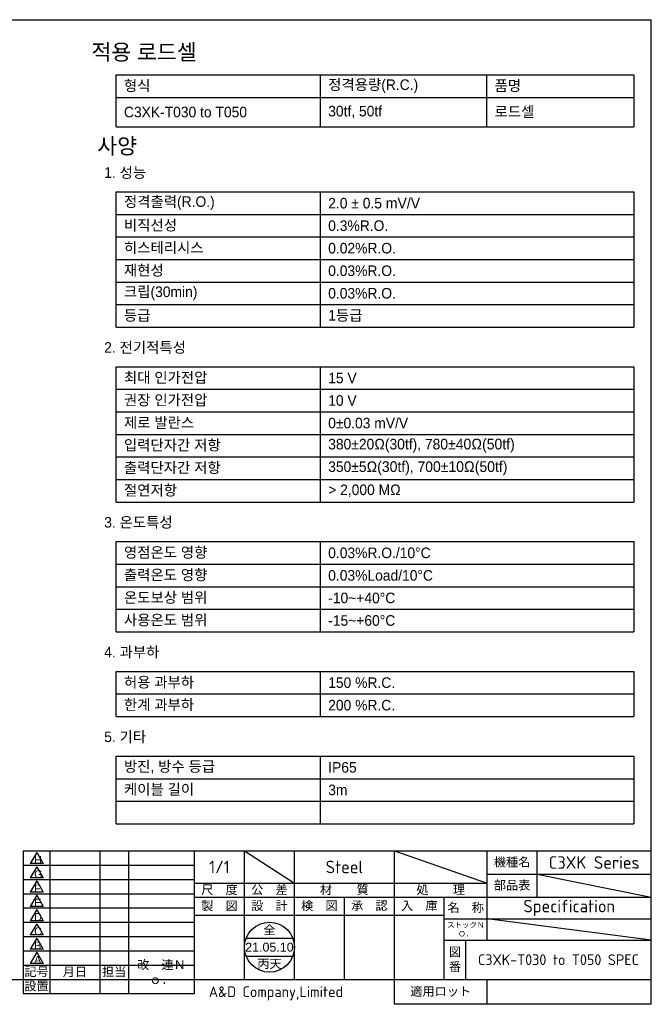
# Model space of a CAD drawing. Header units: millimetres. Extents: x 29 to 671, y 17 to 477.
# Tile 2 of 2: x 376 to 671, y 17 to 477. Entities that reach past the tile are written whole.
import ezdxf
from ezdxf.enums import TextEntityAlignment as Align

# ---------------------------------------------------------------- set-up
doc = ezdxf.new("R2010")
doc.units = ezdxf.units.MM
doc.header["$LTSCALE"] = 1.666667
for name, color, linetype in [('A4', 7, 'Continuous'), ('Default', 7, 'Continuous'), ('entry', 7, 'Continuous')]:
    doc.layers.add(name, color=color, linetype=linetype)
doc.styles.add('SEACAD_Solid_Edge_ANSI', font='seans.ttf')

# ---------------------------------------------------------------- blocks, each defined once
blk = doc.blocks.new('SEANNOT_GROUP12')
at = {"layer": 'entry', "color": 7, "linetype": 'Continuous'}
blk.add_line((383.86, 41.8), (380.83, 36.56), dxfattribs=at)
blk.add_lwpolyline([(383.86, 41.8), (386.88, 36.56), (380.83, 36.56)], dxfattribs=at)
at = {"layer": 'entry', "color": 7, "linetype": 'Continuous', "style": 'SEACAD_Solid_Edge_ANSI'}
blk.add_text('A', height=3.67, dxfattribs=at).set_placement((382.66, 40.14), align=Align.TOP_LEFT)
blk = doc.blocks.new('SEANNOT_GROUP13')
at = {"layer": 'entry', "color": 7, "linetype": 'Continuous'}
blk.add_line((383.86, 48.47), (380.83, 43.23), dxfattribs=at)
blk.add_lwpolyline([(383.86, 48.47), (386.88, 43.23), (380.83, 43.23)], dxfattribs=at)
at = {"layer": 'entry', "color": 7, "linetype": 'Continuous', "style": 'SEACAD_Solid_Edge_ANSI'}
blk.add_text('B', height=3.67, dxfattribs=at).set_placement((382.66, 46.81), align=Align.TOP_LEFT)
blk = doc.blocks.new('SEANNOT_GROUP14')
at = {"layer": 'entry', "color": 7, "linetype": 'Continuous'}
blk.add_line((383.86, 55.13), (380.83, 49.89), dxfattribs=at)
blk.add_lwpolyline([(383.86, 55.13), (386.88, 49.89), (380.83, 49.89)], dxfattribs=at)
at = {"layer": 'entry', "color": 7, "linetype": 'Continuous', "style": 'SEACAD_Solid_Edge_ANSI'}
blk.add_text('C', height=3.67, dxfattribs=at).set_placement((382.66, 53.47), align=Align.TOP_LEFT)
blk = doc.blocks.new('SEANNOT_GROUP15')
at = {"layer": 'entry', "color": 7, "linetype": 'Continuous'}
blk.add_line((383.86, 61.8), (380.83, 56.56), dxfattribs=at)
blk.add_lwpolyline([(383.86, 61.8), (386.88, 56.56), (380.83, 56.56)], dxfattribs=at)
at = {"layer": 'entry', "color": 7, "linetype": 'Continuous', "style": 'SEACAD_Solid_Edge_ANSI'}
blk.add_text('D', height=3.67, dxfattribs=at).set_placement((382.66, 60.14), align=Align.TOP_LEFT)
blk = doc.blocks.new('SEANNOT_GROUP16')
at = {"layer": 'entry', "color": 7, "linetype": 'Continuous'}
blk.add_line((383.86, 68.47), (380.83, 63.23), dxfattribs=at)
blk.add_lwpolyline([(383.86, 68.47), (386.88, 63.23), (380.83, 63.23)], dxfattribs=at)
at = {"layer": 'entry', "color": 7, "linetype": 'Continuous', "style": 'SEACAD_Solid_Edge_ANSI'}
blk.add_text('E', height=3.67, dxfattribs=at).set_placement((382.66, 66.81), align=Align.TOP_LEFT)
blk = doc.blocks.new('SEANNOT_GROUP17')
at = {"layer": 'entry', "color": 7, "linetype": 'Continuous'}
blk.add_line((383.86, 75.13), (380.83, 69.89), dxfattribs=at)
blk.add_lwpolyline([(383.86, 75.13), (386.88, 69.89), (380.83, 69.89)], dxfattribs=at)
at = {"layer": 'entry', "color": 7, "linetype": 'Continuous', "style": 'SEACAD_Solid_Edge_ANSI'}
blk.add_text('F', height=3.67, dxfattribs=at).set_placement((382.66, 73.47), align=Align.TOP_LEFT)
blk = doc.blocks.new('SEANNOT_GROUP18')
at = {"layer": 'entry', "color": 7, "linetype": 'Continuous'}
blk.add_line((383.86, 81.8), (380.83, 76.56), dxfattribs=at)
blk.add_lwpolyline([(383.86, 81.8), (386.88, 76.56), (380.83, 76.56)], dxfattribs=at)
at = {"layer": 'entry', "color": 7, "linetype": 'Continuous', "style": 'SEACAD_Solid_Edge_ANSI'}
blk.add_text('G', height=3.67, dxfattribs=at).set_placement((382.66, 80.14), align=Align.TOP_LEFT)
blk = doc.blocks.new('SEANNOT_GROUP19')
at = {"layer": 'entry', "color": 7, "linetype": 'Continuous'}
blk.add_line((383.86, 88.47), (380.83, 83.23), dxfattribs=at)
blk.add_lwpolyline([(383.86, 88.47), (386.88, 83.23), (380.83, 83.23)], dxfattribs=at)
at = {"layer": 'entry', "color": 7, "linetype": 'Continuous', "style": 'SEACAD_Solid_Edge_ANSI'}
blk.add_text('H', height=3.67, dxfattribs=at).set_placement((382.66, 86.81), align=Align.TOP_LEFT)

msp = doc.modelspace()

# ---------------------------------------------------------------- linework, layer by layer
at = {"color": 7, "linetype": 'Continuous'}
for p, q in [((420.9709071, 427.49008817), (420.9709071, 451.67876963)), ((420.9709071, 451.67876963), (662.67494214, 451.67876963)), ((516.3592071, 427.49008817), (516.3592071, 451.67876963)), ((594.03678724, 427.49008817), (594.03678724, 451.67876963)), ((662.67494214, 451.67876963), (662.67494214, 427.49008817)), ((420.9709071, 441.14816428), (662.67494214, 441.14816428)), ((420.9709071, 427.49008817), (662.67494214, 427.49008817)), ((420.9709071, 333.8544829), (420.9709071, 397.03811502)), ((420.9709071, 397.03811502), (662.67494214, 397.03811502)), ((516.3592071, 333.8544829), (516.3592071, 397.03811502)), ((662.67494214, 397.03811502), (662.67494214, 333.8544829)), ((420.9709071, 386.50750966), (662.67494214, 386.50750966)), ((420.9709071, 375.97690431), (662.67494214, 375.97690431)), ((420.9709071, 365.44629896), (662.67494214, 365.44629896)), ((420.9709071, 354.91569361), (662.67494214, 354.91569361)), ((420.9709071, 344.38508825), (662.67494214, 344.38508825)), ((420.9709071, 333.8544829), (662.67494214, 333.8544829)), ((420.9709071, 252.15795992), (420.9709071, 315.34159203)), ((420.9709071, 315.34159203), (662.67494214, 315.34159203)), ((516.3592071, 252.15795992), (516.3592071, 315.34159203)), ((662.67494214, 315.34159203), (662.67494214, 252.15795992)), ((420.9709071, 304.81098668), (662.67494214, 304.81098668)), ((420.9709071, 294.28038133), (662.67494214, 294.28038133)), ((420.9709071, 283.74977597), (662.67494214, 283.74977597)), ((420.9709071, 273.21917062), (662.67494214, 273.21917062)), ((420.9709071, 262.68856527), (662.67494214, 262.68856527)), ((420.9709071, 252.15795992), (662.67494214, 252.15795992)), ((420.9709071, 191.52264763), (420.9709071, 233.64506904)), ((420.9709071, 233.64506904), (662.67494214, 233.64506904)), ((516.3592071, 191.52264763), (516.3592071, 233.64506904)), ((662.67494214, 233.64506904), (662.67494214, 191.52264763)), ((420.9709071, 223.11446369), (662.67494214, 223.11446369)), ((420.9709071, 212.58385834), (662.67494214, 212.58385834)), ((420.9709071, 202.05325299), (662.67494214, 202.05325299)), ((420.9709071, 191.52264763), (662.67494214, 191.52264763)), ((420.9709071, 151.94854606), (420.9709071, 173.00975676)), ((420.9709071, 173.00975676), (662.67494214, 173.00975676)), ((516.3592071, 151.94854606), (516.3592071, 173.00975676)), ((662.67494214, 173.00975676), (662.67494214, 151.94854606)), ((420.9709071, 162.47915141), (662.67494214, 162.47915141)), ((420.9709071, 151.94854606), (662.67494214, 151.94854606)), ((420.9709071, 101.84383913), (420.9709071, 133.43565519)), ((420.9709071, 133.43565519), (662.67494214, 133.43565519)), ((516.3592071, 101.84383913), (516.3592071, 133.43565519)), ((662.67494214, 133.43565519), (662.67494214, 101.84383913)), ((420.9709071, 122.90504984), (662.67494214, 122.90504984)), ((420.9709071, 112.37444448), (662.67494214, 112.37444448)), ((420.9709071, 101.84383913), (662.67494214, 101.84383913)), ((481.60275464, 48.33333295), (503.39724936, 48.33333295))]:
    msp.add_line(p, q, dxfattribs=at)
msp.add_circle((492.500002, 44.16666628), 11.66666667, dxfattribs=at)
at = {"layer": 'A4', "color": 7, "linetype": 'Continuous'}
for p, q in [((29.16666867, 477.49999961), (670.83333533, 477.49999961)), ((670.83333533, 17.49999961), (670.83333533, 477.49999961)), ((377.500002, 89.16666628), (670.83333533, 89.16666628)), ((377.500002, 89.16666628), (377.500002, 22.49999961)), ((390.000002, 89.16666628), (390.000002, 22.49999961)), ((413.33333533, 89.16666628), (413.33333533, 22.49999961)), ((426.66666867, 89.16666628), (426.66666867, 22.49999961)), ((457.500002, 22.49999961), (457.500002, 89.16666628)), ((480.83333533, 29.16666628), (480.83333533, 89.16666628)), ((504.16666867, 29.16666628), (504.16666867, 89.16666628)), ((550.83333533, 17.49999961), (550.83333533, 89.16666628)), ((594.16666867, 47.49999961), (594.16666867, 89.16666628)), ((617.500002, 67.49999961), (617.500002, 89.16666628)), ((377.500002, 82.49999961), (457.500002, 82.49999961)), ((594.16666867, 78.33333295), (670.83333533, 78.33333295)), ((377.500002, 75.83333295), (457.500002, 75.83333295)), ((457.500002, 74.16666628), (594.16666867, 74.16666628)), ((377.500002, 69.16666628), (457.500002, 69.16666628)), ((457.500002, 67.49999961), (594.16666867, 67.49999961)), ((527.500002, 29.16666628), (527.500002, 67.49999961)), ((574.16666867, 29.16666628), (574.16666867, 67.49999961)), ((594.16666867, 67.49999961), (670.83333533, 67.49999961)), ((377.500002, 62.49999961), (457.500002, 62.49999961)), ((377.500002, 55.83333295), (457.500002, 55.83333295)), ((457.500002, 59.16666628), (574.16666867, 59.16666628)), ((574.16666867, 57.49999961), (670.83333533, 57.49999961)), ((377.500002, 49.16666628), (457.500002, 49.16666628)), ((574.16666867, 47.49999961), (670.83333533, 47.49999961)), ((584.16666867, 29.16666628), (584.16666867, 47.49999961)), ((377.500002, 42.49999961), (457.500002, 42.49999961)), ((377.500002, 35.83333295), (457.500002, 35.83333295)), ((29.16666867, 29.16666628), (670.83333533, 29.16666628)), ((377.500002, 29.16666628), (670.83333533, 29.16666628)), ((594.16666867, 17.49999961), (594.16666867, 29.16666628)), ((377.500002, 22.49999961), (457.500002, 22.49999961)), ((670.83333533, 17.49999961), (550.83333533, 17.49999961))]:
    msp.add_line(p, q, dxfattribs=at)
at = {"layer": 'Default', "color": 7, "linetype": 'Continuous'}
for p, q in [((480.83333533, 89.16666628), (504.16666867, 74.16666628)), ((550.83333533, 89.16666628), (594.16666867, 74.16666628)), ((617.500002, 78.33333295), (670.8257786, 67.48345252)), ((670.83333533, 47.49999961), (594.16666867, 57.49999961)), ((481.60275464, 39.99999961), (503.39724936, 39.99999961))]:
    msp.add_line(p, q, dxfattribs=at)

# ---------------------------------------------------------------- block references
at = {"layer": 'entry'}
for name in ['SEANNOT_GROUP19', 'SEANNOT_GROUP18', 'SEANNOT_GROUP17', 'SEANNOT_GROUP16', 'SEANNOT_GROUP15', 'SEANNOT_GROUP14', 'SEANNOT_GROUP13', 'SEANNOT_GROUP12']:
    msp.add_blockref(name, (0, 0), dxfattribs=at)

# ---------------------------------------------------------------- texts
for s, insert, char_height, width, attachment_point in [('{\\fGulim|b0||i0||c0|p34;\\C7;\\H7.4088;\\W1.;적용 로드셀}', (409.38452116, 466.06396477), 7.4088, 211.6797907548, 1), ('{\\fGulim|b0||i0||c0|p34;\\C7;\\H4.9392;\\W1.;  형식}', (420.9709071, 446.41346696), 4.9392, 95.3883, 4), ('{\\fGulim|b0||i0||c0|p34;\\C7;\\H4.9392;\\W1.;  정격용량(R.C.)}', (516.3592071, 446.41346696), 4.9392, 77.6775801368, 4), ('{\\fGulim|b0||i0||c0|p34;\\C7;\\H4.9392;\\W1.;  품명}', (594.03678724, 446.41346696), 4.9392, 68.6381549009, 4), ('{\\fGulim|b0||i0||c0|p34;\\C7;\\H4.9392;\\W1.;  30tf, 50tf}', (516.3592071, 434.31912622), 4.9392, 77.6775801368, 4), ('{\\fGulim|b0||i0||c0|p34;\\C7;\\H4.9392;\\W1.;  로드셀}', (594.03678724, 434.31912622), 4.9392, 68.6381549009, 4), ('{\\fGulim|b0||i0||c0|p34;\\C7;\\H4.9392;\\W1.;  C3XK-T030 to T050}', (420.9709071, 434.31912622), 4.9392, 95.3883, 4), ('{\\fGulim|b0||i0||c0|p34;\\C7;\\H7.4088;\\W1.;사양}', (412.10972225, 422.20664239), 7.4088, 211.6797907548, 1), ('{\\fGulim|b0||i0||c0|p34;\\C7;\\H4.9392;\\W1.;1. 성능}', (415.34453548, 408.55469723), 4.9392, 141.1198660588, 1), ('{\\fGulim|b0||i0||c0|p34;\\C7;\\H4.9392;\\W1.;  정격출력(R.O.)}', (420.9709071, 391.77281234), 4.9392, 95.3883, 4), ('{\\fGulim|b0||i0||c0|p34;\\C7;\\H4.9392;\\W1.;  2.0 ± 0.5}{\\fGulim|b0||i0||c0|p34;\\C7;\\H4.997685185;\\W1.;\\T1.; mV/V}', (516.3592071, 391.77281234), 4.99768518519, 146.3157350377, 4), ('{\\fGulim|b0||i0||c0|p34;\\C7;\\H4.9392;\\W1.;  비직선성}', (420.9709071, 381.24220699), 4.9392, 95.3883, 4), ('{\\fGulim|b0||i0||c0|p34;\\C7;\\H4.9392;\\W1.;  0.3%R.O.}', (516.3592071, 381.24220699), 4.9392, 146.3157350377, 4), ('{\\fGulim|b0||i0||c0|p34;\\C7;\\H4.9392;\\W1.;  히스테리시스}', (420.9709071, 370.71160164), 4.9392, 95.3883, 4), ('{\\fGulim|b0||i0||c0|p34;\\C7;\\H4.9392;\\W1.;  0.02%R.O.}', (516.3592071, 370.71160164), 4.9392, 146.3157350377, 4), ('{\\fGulim|b0||i0||c0|p34;\\C7;\\H4.9392;\\W1.;  재현성}', (420.9709071, 360.18099628), 4.9392, 95.3883, 4), ('{\\fGulim|b0||i0||c0|p34;\\C7;\\H4.9392;\\W1.;  0.03%R.O.}', (516.3592071, 360.18099628), 4.9392, 146.3157350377, 4), ('{\\fGulim|b0||i0||c0|p34;\\C7;\\H4.9392;\\W1.;  크립(30min)}', (420.9709071, 349.65039093), 4.9392, 95.3883, 4), ('{\\fGulim|b0||i0||c0|p34;\\C7;\\H4.9392;\\W1.;  0.03%R.O.}', (516.3592071, 349.65039093), 4.9392, 146.3157350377, 4), ('{\\fGulim|b0||i0||c0|p34;\\C7;\\H4.9392;\\W1.;  등급}', (420.9709071, 339.11978558), 4.9392, 95.3883, 4), ('{\\fGulim|b0||i0||c0|p34;\\C7;\\H4.9392;\\W1.;  1등급}', (516.3592071, 339.11978558), 4.9392, 146.3157350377, 4), ('{\\fGulim|b0||i0||c0|p34;\\C7;\\H4.9392;\\W1.;2. 전기적특성}', (415.34453548, 326.85817424), 4.9392, 141.1198660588, 1), ('{\\fGulim|b0||i0||c0|p34;\\C7;\\H4.9392;\\W1.;  최대 인가전압}', (420.9709071, 310.07628935), 4.9392, 95.3883, 4), ('{\\fGulim|b0||i0||c0|p34;\\C7;\\H4.9392;\\W1.;  15 V}', (516.3592071, 310.07628935), 4.9392, 146.3157350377, 4), ('{\\fGulim|b0||i0||c0|p34;\\C7;\\H4.9392;\\W1.;  권장 인가전압}', (420.9709071, 299.545684), 4.9392, 95.3883, 4), ('{\\fGulim|b0||i0||c0|p34;\\C7;\\H4.9392;\\W1.;  10 V}', (516.3592071, 299.545684), 4.9392, 146.3157350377, 4), ('{\\fGulim|b0||i0||c0|p34;\\C7;\\H4.9392;\\W1.;  제로 발란스}', (420.9709071, 289.01507865), 4.9392, 95.3883, 4), ('{\\fGulim|b0||i0||c0|p34;\\C7;\\H4.9392;\\W1.;  0±0.03 mV/V}', (516.3592071, 289.01507865), 4.9392, 146.3157350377, 4), ('{\\fGulim|b0||i0||c0|p34;\\C7;\\H4.9392;\\W1.;  입력단자간 저항}', (420.9709071, 278.4844733), 4.9392, 95.3883, 4), ('{\\fGulim|b0||i0||c0|p34;\\C7;\\H4.9392;\\W1.;  380±20Ω(30tf), 78}{\\fGulim|b0||i0||c0|p34;\\C7;\\H4.997685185;\\W1.;\\T1.;0±40Ω(50tf)}', (516.3592071, 278.4844733), 4.99768518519, 146.3157350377, 4), ('{\\fGulim|b0||i0||c0|p34;\\C7;\\H4.9392;\\W1.;  출력단자간 저항}', (420.9709071, 267.95386794), 4.9392, 95.3883, 4), ('{\\fGulim|b0||i0||c0|p34;\\C7;\\H4.9392;\\W1.;  350±5Ω}{\\fGulim|b0||i0||c0|p34;\\C7;\\H4.997685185;\\W1.;\\T1.;(30tf)}{\\fGulim|b0||i0||c0|p34;\\C7;\\H4.9392;\\W1.;, 70}{\\fGulim|b0||i0||c0|p34;\\C7;\\H4.997685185;\\W1.;\\T1.;0±10Ω(50tf)}', (516.3592071, 267.95386794), 4.99768518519, 146.3157350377, 4), ('{\\fGulim|b0||i0||c0|p34;\\C7;\\H4.9392;\\W1.;  절연저항}', (420.9709071, 257.42326259), 4.9392, 95.3883, 4), ('{\\fGulim|b0||i0||c0|p34;\\C7;\\H4.9392;\\W1.;  > 2,000 MΩ}', (516.3592071, 257.42326259), 4.9392, 146.3157350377, 4), ('{\\fGulim|b0||i0||c0|p34;\\C7;\\H4.9392;\\W1.;3. 온도특성}', (415.34453548, 245.16165126), 4.9392, 141.1198660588, 1), ('{\\fGulim|b0||i0||c0|p34;\\C7;\\H4.9392;\\W1.;  영점온도 영향}', (420.9709071, 228.37976637), 4.9392, 95.3883, 4), ('{\\fGulim|b0||i0||c0|p34;\\C7;\\H4.9392;\\W1.;  0.03%R.O./10°C}', (516.3592071, 228.37976637), 4.9392, 146.3157350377, 4), ('{\\fGulim|b0||i0||c0|p34;\\C7;\\H4.9392;\\W1.;  출력온도 영향}', (420.9709071, 217.84916102), 4.9392, 95.3883, 4), ('{\\fGulim|b0||i0||c0|p34;\\C7;\\H4.9392;\\W1.;  0.03%Load/10°C}', (516.3592071, 217.84916102), 4.9392, 146.3157350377, 4), ('{\\fGulim|b0||i0||c0|p34;\\C7;\\H4.9392;\\W1.;  온도보상 범위}', (420.9709071, 207.31855566), 4.9392, 95.3883, 4), ('{\\fGulim|b0||i0||c0|p34;\\C7;\\H4.9392;\\W1.;  -10~+40°C}', (516.3592071, 207.31855566), 4.9392, 146.3157350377, 4), ('{\\fGulim|b0||i0||c0|p34;\\C7;\\H4.9392;\\W1.;  사용온도 범위}', (420.9709071, 196.78795031), 4.9392, 95.3883, 4), ('{\\fGulim|b0||i0||c0|p34;\\C7;\\H4.9392;\\W1.;  -15~+60°C}', (516.3592071, 196.78795031), 4.9392, 146.3157350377, 4), ('{\\fGulim|b0||i0||c0|p34;\\C7;\\H4.9392;\\W1.;4. 과부하}', (415.34453548, 184.52633898), 4.9392, 141.1198660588, 1), ('{\\fGulim|b0||i0||c0|p34;\\C7;\\H4.9392;\\W1.;  허용 과부하}', (420.9709071, 167.74445409), 4.9392, 95.3883, 4), ('{\\fGulim|b0||i0||c0|p34;\\C7;\\H4.9392;\\W1.;  150 %R.C.}', (516.3592071, 167.74445409), 4.9392, 146.3157350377, 4), ('{\\fGulim|b0||i0||c0|p34;\\C7;\\H4.9392;\\W1.;  한계 과부하}', (420.9709071, 157.21384874), 4.9392, 95.3883, 4), ('{\\fGulim|b0||i0||c0|p34;\\C7;\\H4.9392;\\W1.;  200 %R.C.}', (516.3592071, 157.21384874), 4.9392, 146.3157350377, 4), ('{\\fGulim|b0||i0||c0|p34;\\C7;\\H4.9392;\\W1.;5. 기타}', (415.34453548, 144.9522374), 4.9392, 141.1198660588, 1), ('{\\fGulim|b0||i0||c0|p34;\\C7;\\H4.9392;\\W1.;  방진, 방수 등급}', (420.9709071, 128.17035251), 4.9392, 95.3883, 4), ('{\\fGulim|b0||i0||c0|p34;\\C7;\\H4.9392;\\W1.;  IP65}', (516.3592071, 128.17035251), 4.9392, 146.3157350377, 4), ('{\\fGulim|b0||i0||c0|p34;\\C7;\\H4.9392;\\W1.;  케이블 길이}', (420.9709071, 117.63974716), 4.9392, 95.3883, 4), ('{\\fGulim|b0||i0||c0|p34;\\C7;\\H4.9392;\\W1.;  3m}', (516.3592071, 117.63974716), 4.9392, 146.3157350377, 4), ('{\\fArial|b0||i0||c0|p34;\\C7;\\H4.166666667;\\W1.;全}', (492.500002, 52.08304519), 4.1666666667, 23.3333333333, 5), ('{\\fArial|b0||i0||c0|p34;\\C7;\\H4.166666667;\\W1.;21.05.10}', (492.500002, 44.16666628), 4.1666666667, 23.3333333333, 5), ('{\\fArial|b0||i0||c0|p34;\\C7;\\H4.166666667;\\W1.;丙天}', (492.500002, 36.2517556), 4.1666666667, 23.3333333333, 5)]:
    msp.add_mtext(s, dxfattribs=dict(insert=insert, char_height=char_height, width=width, attachment_point=attachment_point))
at = {"layer": 'A4', "char_height": 4.1666666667}
for s, insert, width, attachment_point in [('{\\fSolid Edge ANSI|b0||i0||c0|p34;\\C7;\\H4.166666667;\\W1.;機種名}', (605.83333533, 83.74999961), 23.3333333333, 5), ('{\\fSolid Edge ANSI|b0||i0||c0|p34;\\C7;\\H4.166666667;\\W1.;部品表}', (605.83333533, 72.91666628), 23.3333333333, 5), ('{\\fSolid Edge ANSI|b0||i0||c0|p34;\\C7;\\H4.166666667;\\W1.;尺\u3000度}', (469.16666867, 70.83333295), 23.3333333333, 5), ('{\\fSolid Edge ANSI|b0||i0||c0|p34;\\C7;\\H4.166666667;\\W1.;公\u3000差}', (492.500002, 70.83333295), 23.3333333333, 5), ('{\\fSolid Edge ANSI|b0||i0||c0|p34;\\C7;\\H4.166666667;\\W1.;材\u3000\u3000質}', (527.500002, 70.83333295), 46.6666666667, 5), ('{\\fSolid Edge ANSI|b0||i0||c0|p34;\\C7;\\H4.166666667;\\W1.;処\u3000\u3000理}', (572.500002, 70.83333295), 43.3333333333, 5), ('{\\fSolid Edge ANSI|b0||i0||c0|p34;\\C7;\\H4.166666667;\\W1.;\u3000}', (460.1809559, 64.92254503), 17.672518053, 1), ('{\\fSolid Edge ANSI|b0||i0||c0|p34;\\C7;\\H4.166666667;\\W1.;製\u3000図}', (469.16666867, 63.33333295), 23.3333333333, 5), ('{\\fSolid Edge ANSI|b0||i0||c0|p34;\\C7;\\H4.166666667;\\W1.;設\u3000計}', (492.500002, 63.33333295), 23.3333333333, 5), ('{\\fSolid Edge ANSI|b0||i0||c0|p34;\\C7;\\H4.166666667;\\W1.;検\u3000図}', (515.83333533, 63.33333295), 23.3333333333, 5), ('{\\fSolid Edge ANSI|b0||i0||c0|p34;\\C7;\\H4.166666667;\\W1.;承\u3000認}', (539.16666867, 63.33333295), 23.3333333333, 5), ('{\\fSolid Edge ANSI|b0||i0||c0|p34;\\C7;\\H4.166666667;\\W1.;入\u3000庫}', (562.500002, 63.33333295), 23.3333333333, 5), ('{\\fSolid Edge ANSI|b0||i0||c0|p34;\\C7;\\H4.166666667;\\W1.;名\u3000称}', (584.16666867, 62.49999961), 20, 5), ('{\\fSolid Edge ANSI|b0||i0||c0|p34;\\C7;\\H4.166666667;\\W1.;図    \\P}{\\fSolid Edge ANSI|b0||i0||c0|p34;\\C7;\\H4.166666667;\\W1.;番}', (579.16666867, 38.33333295), 10, 5), ('{\\fSolid Edge ANSI|b0||i0||c0|p34;\\C7;\\H4.166666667;\\W1.;記号}', (383.750002, 32.49999961), 12.5, 5), ('{\\fSolid Edge ANSI|b0||i0||c0|p34;\\C7;\\H4.166666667;\\W1.;月日}', (401.66666867, 32.49999961), 23.3333333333, 5), ('{\\fSolid Edge ANSI|b0||i0||c0|p34;\\C7;\\H4.166666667;\\W1.;担当}', (420.000002, 32.49999961), 13.3333333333, 5), ('{\\fSolid Edge ANSI|b0||i0||c0|p34;\\C7;\\H4.166666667;\\W1.;改\u3000連Ｎｏ．}', (442.08333533, 32.49999961), 30.8333333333, 5), ('{\\fSolid Edge ANSI|b0||i0||c0|p34;\\C7;\\H4.166666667;\\W1.;設置}', (383.750002, 25.83333295), 12.5, 5), ('{\\fSolid Edge ANSI|b0||i0||c0|p34;\\C7;\\H4.166666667;\\W1.;適用ロット}', (572.500002, 23.33333295), 43.3333333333, 5)]:
    msp.add_mtext(s, dxfattribs=dict(at, insert=insert, width=width, attachment_point=attachment_point))
at = {"layer": 'Default', "attachment_point": 5}
for s, insert, char_height, width in [('{\\fSolid Edge ANSI|b0||i0||c0|p34;\\C7;\\H5.833333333;\\W1.;1/1}', (469.16666867, 81.66666628), 5.8333333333, 23.3333333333), ('{\\fSolid Edge ANSI|b0||i0||c0|p34;\\C7;\\H5.833333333;\\W1.;Steel}', (527.500002, 81.66666628), 5.8333333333, 46.6666666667), ('{\\fSolid Edge ANSI|b0||i0||c0|p34;\\C7;\\H5.833333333;\\W1.;C3XK Series}', (644.16666867, 83.74999961), 5.8333333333, 53.3333333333), ('{\\fSolid Edge ANSI|b0||i0||c0|p34;\\C7;\\H5.833333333;\\W1.;Specification}', (632.500002, 62.49999961), 5.8333333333, 76.6666666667), ('{\\fSolid Edge ANSI|b0||i0||c0|p34;\\C7;\\H2.5;\\W1.;ストックＮＯ．}', (584.16666867, 52.49999961), 2.5, 20), ('{\\fSolid Edge ANSI|b0||i0||c0|p34;\\C7;\\H5.;\\W1.;C3XK-T030 to T050 SPEC}', (627.500002, 38.33333295), 5, 86.6666666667)]:
    msp.add_mtext(s, dxfattribs=dict(at, insert=insert, char_height=char_height, width=width))
at = {"layer": 'entry', "insert": (464.21625778, 25.85308501), "char_height": 5, "width": 90.9714888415, "attachment_point": 1}
msp.add_mtext('{\\fSolid Edge ANSI|b0||i0||c0|p34;\\C7;\\H5.;\\W1.;A&D Company,Limited}', dxfattribs=at)

doc.saveas('drawing.dxf')
